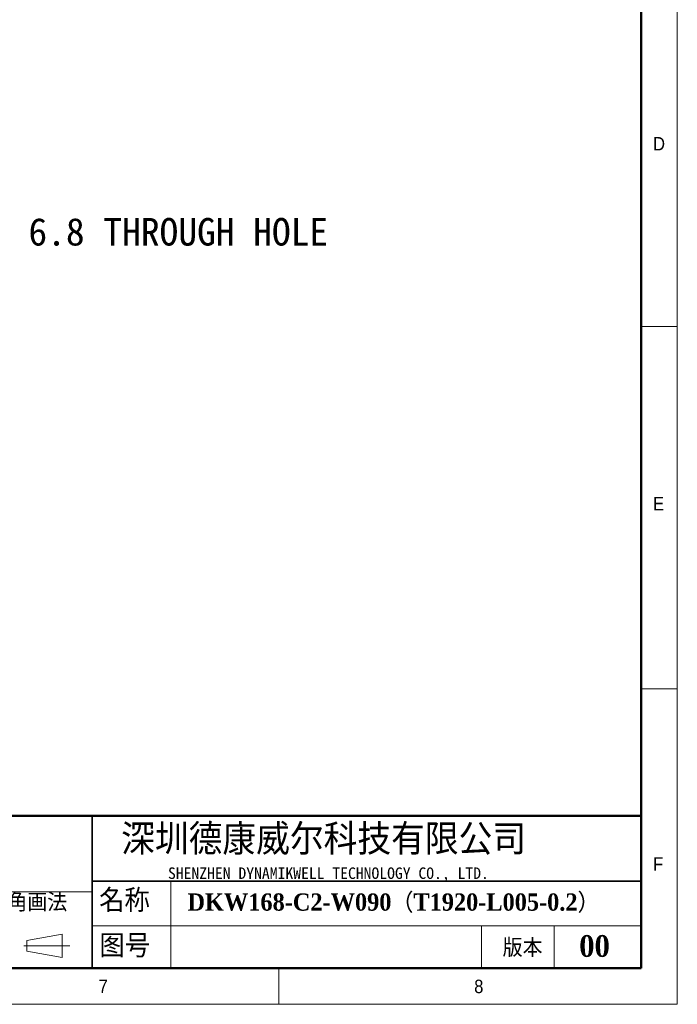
# Model space of a CAD drawing. Header units: millimetres. Extents: x 40 to 3320, y 40 to 2336.
# Tile 4 of 8: x 2594 to 3320, y 40 to 1127. Entities that reach past the tile are written whole.
import ezdxf

# ---------------------------------------------------------------- set-up
doc = ezdxf.new("R2010")
doc.units = ezdxf.units.MM
doc.header["$LTSCALE"] = 8
doc.layers.add('DIMNS', color=7, linetype='Continuous')
doc.styles.add('SLDTEXTSTYLE0', font='Gothic.ttf', dxfattribs={"width": 0.913})
doc.styles.add('SLDTEXTSTYLE1', font='timesbd.ttf', dxfattribs={"width": 0.933})
doc.styles.add('SLDTEXTSTYLE3', font='txt', dxfattribs={"bigfont": 'bigfont'})
doc.styles.add('SLDTEXTSTYLE4', font='txt', dxfattribs={"bigfont": 'bigfont'})
doc.styles.add('SLDTEXTSTYLE5', font='txt')
doc.styles.add('SLDTEXTSTYLE6', font='timesbd.ttf', dxfattribs={"width": 0.933, "bigfont": 'bigfont'})
doc.styles.add('SLDTEXTSTYLE7', font='txt')
doc.dimstyles.new('SLDDIMSTYLE7', dxfattribs={"dimtxt": 30.4, "dimasz": 16, "dimexe": 0, "dimexo": 0.0625, "dimgap": 7.6, "dimtad": 0, "dimtih": 1, "dimtoh": 1, "dimdec": 1, "dimrnd": 1e-09, "dimzin": 12, "dimdsep": 46, "dimtxsty": 'SLDTEXTSTYLE7', "dimsah": 1, "dimcen": 0, "dimadec": 0, "dimazin": 3, "dimtfac": 1, "dimtdec": 1, "dimtofl": 0, "dimtmove": 0, "dimatfit": 3, "dimfxl": 0, "dimfrac": 2, "dimtolj": 1, "dimtzin": 12, "dimarcsym": 0})

# ---------------------------------------------------------------- blocks, each defined once
blk = doc.blocks.new('_D_23')
at = {"layer": 'DIMNS'}
for p, q in [((2374.8, 805.8), (2424.9, 892.5)), ((2424.9, 892.5), (2456.9, 892.5))]:
    blk.add_line(p, q, dxfattribs=at)
blk.add_solid([(2374.8, 805.8), (2384.9, 818.5), (2380.8, 820.9)], dxfattribs=at)
at = {"layer": 'DIMNS', "char_height": 30.4, "attachment_point": 1, "style": 'SLDTEXTSTYLE7'}
for s, insert in [('38X ', (2456.9, 907.8)), ('%%c', (2536, 907.5)), (' 6.8 THROUGH HOLE', (2583, 907.8))]:
    blk.add_mtext(s, dxfattribs=dict(at, insert=insert))

msp = doc.modelspace()

# ---------------------------------------------------------------- linework, layer by layer
at = {"color": 7, "linetype": 'Continuous', "lineweight": 18}
for p, q in [((3320, 40), (3320, 2336)), ((3280, 2296), (3280, 80)), ((3280, 788), (3320, 788)), ((3280, 388), (3320, 388)), ((2760.74, 176), (2760.74, 80)), ((2201.48, 164), (2674.01, 164)), ((2674.01, 126.72), (3280, 126.72)), ((3104, 126.72), (3104, 80)), ((3184, 126.72), (3184, 80)), ((2601.91, 110.55), (2640.75, 117.27)), ((2601.91, 98.55), (2601.91, 110.55)), ((2640.75, 117.27), (2640.75, 91.68)), ((2598.44, 104.55), (2649.56, 104.55)), ((2601.91, 98.55), (2640.75, 91.68)), ((80, 80), (3280, 80)), ((984, 80), (3280, 80)), ((2880, 80), (2880, 40)), ((40, 40), (3320, 40))]:
    msp.add_line(p, q, dxfattribs=at)
at = {"color": 7, "linetype": 'Continuous', "lineweight": 50}
for p, q in [((3280, 2296), (3280, 80)), ((3280, 248), (1464, 248)), ((80, 80), (3280, 80))]:
    msp.add_line(p, q, dxfattribs=at)
at = {"color": 7, "linetype": 'Continuous', "lineweight": 35}
for p, q in [((2674.01, 248), (2674.01, 80)), ((2674.01, 176), (3280, 176))]:
    msp.add_line(p, q, dxfattribs=at)

# ---------------------------------------------------------------- texts
at = {"color": 7, "linetype": 'Continuous', "lineweight": 0}
for s, insert, char_height, attachment_point, style in [('D', (3293.33, 997.17), 14.82, 1, 'SLDTEXTSTYLE0'), ('E', (3293.33, 599.91), 14.82, 1, 'SLDTEXTSTYLE0'), ('深圳德康威尔科技有限公司', (2706.04, 238.94), 33.8667, 1, 'SLDTEXTSTYLE4'), ('F', (3293.33, 202.23), 14.82, 1, 'SLDTEXTSTYLE0'), ('SHENZHEN DYNAMIKWELL TECHNOLOGY CO., LTD.', (2757.74, 191.06), 12.7, 1, 'SLDTEXTSTYLE5'), ('名称', (2681.79, 167.24), 25.4, 1, 'SLDTEXTSTYLE3'), ('DKW168-C2-W090（T1920-L005-0.2）', (2779.24, 162.39), 19.05, 1, 'SLDTEXTSTYLE6'), ('图号', (2682.13, 117.17), 25.4, 1, 'SLDTEXTSTYLE3'), ('版本', (3127.2, 112.36), 20, 1, 'SLDTEXTSTYLE3'), ('00', (3228.64, 116.35), 24, 2, 'SLDTEXTSTYLE1'), ('7', (2681.17, 67.17), 14.82, 1, 'SLDTEXTSTYLE0'), ('8', (3095.82, 67.17), 14.82, 1, 'SLDTEXTSTYLE0')]:
    msp.add_mtext(s, dxfattribs=dict(at, insert=insert, char_height=char_height, attachment_point=attachment_point, style=style))
at = {"layer": 'DIMNS', "color": 7, "insert": (2536.48, 162.43), "char_height": 20, "attachment_point": 1, "style": 'SLDTEXTSTYLE3'}
msp.add_mtext('第三角画法', dxfattribs=at)

# ---------------------------------------------------------------- dimensions: what is measured, and where the dimension line sits
at = {"layer": 'DIMNS'}
dim = msp.add_diameter_dim_2p(p1=(2371.45, 799.91), p2=(2374.85, 805.8), text='38X <> THROUGH HOLE\\P', dimstyle='SLDDIMSTYLE7', dxfattribs=at)
dim.commit()
dim.dimension.update_dxf_attribs({"geometry": '_D_23', "text_midpoint": (2707.74, 892.48), "dimtype": 163})

doc.saveas('drawing.dxf')
